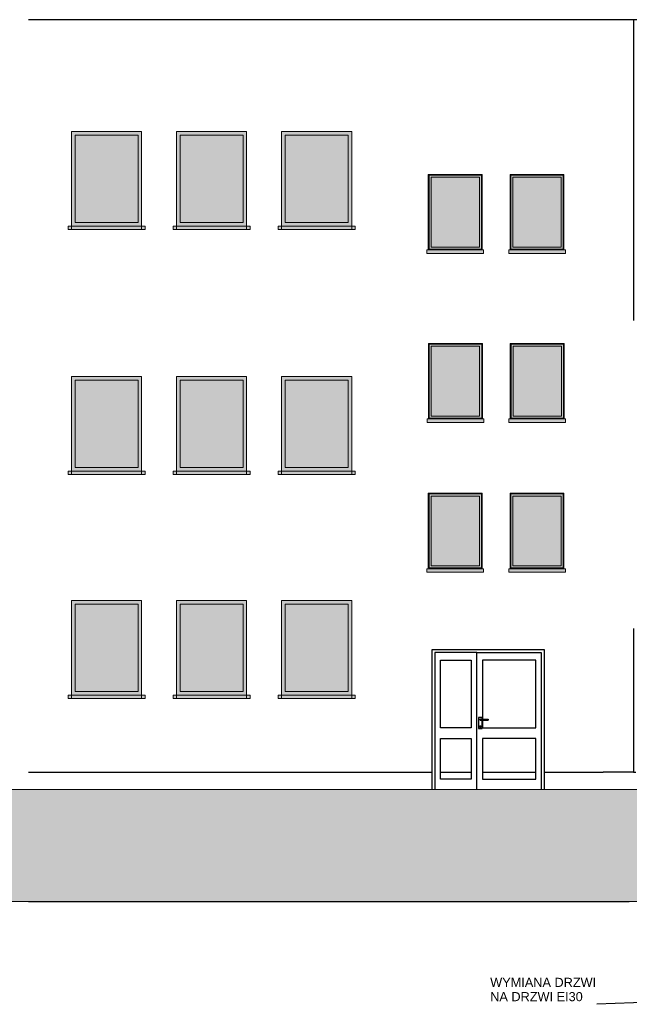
# Model space of a CAD drawing. Header units: centimetres. Extents: x -1412 to 8451, y -353 to 1224.
# Tile 9 of 24: x 758 to 1629, y -234 to 1172. Entities that reach past the tile are written whole.
import ezdxf

# ---------------------------------------------------------------- set-up
doc = ezdxf.new("R2010")
doc.units = ezdxf.units.CM
doc.header["$MEASUREMENT"] = 0
doc.linetypes.add('Wipeout_Contour', pattern=[100, 0, -100])
for name, color, linetype, lineweight in [('0_Nr_pióra__12', 7, 'Continuous', 13), ('0_Nr_pióra__21', 7, 'Continuous', 20), ('0_Nr_pióra__93', 9, 'Continuous', 20), ('131-Z Drogi_Nr_pióra__29', 7, 'Continuous', 20), ('420-K Ściany_Nr_pióra__13', 7, 'Continuous', 25), ('Drzwi Archicad_Nr_pióra__13', 7, 'Continuous', 25), ('Nowe_0_Nr_pióra__12', 7, 'Continuous', 13), ('Nowe_199-Z Wymiary i opisy_Nr_pióra__235', 5, 'Continuous', 0)]:
    doc.layers.add(name, color=color, linetype=linetype, lineweight=lineweight)
for name, color, linetype, lineweight, true_color in [('0_Nr_pióra__51', 7, 'Continuous', 20, 0xbfcbcc), ('0_Nr_pióra__92', 7, 'Continuous', 20, 0xdfdfdf), ('Nowe_0_Nr_pióra__51', 7, 'Continuous', 20, 0xbfcbcc), ('Nowe_0_Nr_pióra__92', 7, 'Continuous', 20, 0xdfdfdf)]:
    doc.layers.add(name, color=color, linetype=linetype, lineweight=lineweight, true_color=true_color)
for name, color, linetype in [('131-Z Drogi', 7, 'Continuous'), ('420-K Ściany', 7, 'Continuous'), ('Drzwi Archicad', 7, 'Continuous')]:
    doc.layers.add(name, color=color, linetype=linetype)
doc.styles.add('STYL_AUTOMATYCZNY_1', font='arial.ttf')
doc.dimstyles.new('STYL_AUTOMATYCZNY__3', dxfattribs={"dimtxt": 0.18, "dimasz": 14.592, "dimexe": 0.18, "dimexo": 0.0625, "dimgap": 0, "dimtad": 0, "dimtih": 1, "dimtoh": 1, "dimdec": 4, "dimzin": 0, "dimdsep": 46, "dimcen": 0.09, "dimadec": 0, "dimazin": 0, "dimtfac": 1, "dimtdec": 4, "dimtmove": 0, "dimatfit": 3, "dimldrblk": 'ARROWHEAD_5', "dimfxl": 0, "dimtolj": 1, "dimtzin": 0, "dimarcsym": 0})

# ---------------------------------------------------------------- blocks, each defined once
blk = doc.blocks.new('ElemPrzekroju_113_2', base_point=(4814.5, 72.5))
at = {"layer": '131-Z Drogi', "linetype": 'Continuous', "lineweight": 0, "true_color": 0x000000}
blk.add_hatch(color=18, dxfattribs=at).paths.add_polyline_path([(771.9, 72.5), (771.9, -27.5), (5051.6, -27.5), (5051.6, 72.5)])
at = {"layer": '131-Z Drogi_Nr_pióra__29', "color": 7, "linetype": 'Continuous', "lineweight": 20}
for p, q in [((5051.6, 72.5), (771.9, 72.5)), ((771.9, 72.5), (771.9, -27.5)), ((5051.6, -27.5), (771.9, -27.5))]:
    blk.add_line(p, q, dxfattribs=at)
blk = doc.blocks.new('ElemPrzekroju_200_2', base_point=(4814.5, 72.5))
at = {"layer": '420-K Ściany_Nr_pióra__13', "color": 7, "linetype": 'Continuous', "lineweight": 25}
for p, q in [((1635.1, 302.5), (1635.1, 97.5)), ((1665.8, 262.7), (1665.8, 160.5)), ((1635.1, 97.5), (1592.1, 97.5)), ((1635.1, 97.5), (1638.7, 97.5))]:
    blk.add_line(p, q, dxfattribs=at)
blk = doc.blocks.new('ElemPrzekroju_201_2', base_point=(4814.5, 72.5))
at = {"layer": '420-K Ściany_Nr_pióra__13', "color": 7, "linetype": 'Continuous', "lineweight": 25}
for p, q in [((771.3, 97.5), (1347.6, 97.5)), ((1507.6, 97.5), (1592.1, 97.5))]:
    blk.add_line(p, q, dxfattribs=at)
blk = doc.blocks.new('ElemPrzekroju_203_2', base_point=(4814.5, 72.5))
at = {"layer": '420-K Ściany_Nr_pióra__13', "color": 7, "linetype": 'Continuous', "lineweight": 25}
for p, q in [((1359.6, 97.5), (1403.6, 97.5)), ((1419.6, 97.5), (1495.6, 97.5)), ((771.3, -87.5), (1629.3, -87.5))]:
    blk.add_line(p, q, dxfattribs=at)
blk = doc.blocks.new('ElemPrzekroju_208_2', base_point=(4814.5, 72.5))
at = {"layer": '420-K Ściany_Nr_pióra__13', "color": 7, "linetype": 'Continuous', "lineweight": 25}
for p, q in [((1592.1, 1172.5), (1635.1, 1172.5)), ((1635.1, 1172.5), (1665.8, 1172.5)), ((1635.1, 1172.5), (1635.1, 742.5)), ((1665.8, 1172.5), (1665.8, 802.5))]:
    blk.add_line(p, q, dxfattribs=at)
blk = doc.blocks.new('ElemPrzekroju_209_2', base_point=(4814.5, 72.5))
at = {"layer": '420-K Ściany_Nr_pióra__13', "color": 7, "linetype": 'Continuous', "lineweight": 25}
blk.add_line((771.3, 1172.5), (1592.1, 1172.5), dxfattribs=at)
blk = doc.blocks.new('ElemPrzekroju_210_2', base_point=(4814.5, 72.5))
at = {"layer": 'Drzwi Archicad_Nr_pióra__13', "color": 7, "linetype": 'Continuous', "lineweight": 25}
for p, q in [((1347.6, 268.5), (1347.6, 272.5)), ((1347.6, 272.5), (1507.6, 272.5)), ((1347.6, 97.5), (1347.6, 268.5)), ((1351.6, 268.5), (1351.6, 257.5)), ((1411.6, 268.5), (1351.6, 268.5)), ((1411.6, 72.5), (1411.6, 268.5)), ((1411.6, 268.5), (1503.6, 268.5)), ((1503.6, 268.5), (1503.6, 257.5)), ((1507.6, 272.5), (1507.6, 268.5)), ((1507.6, 268.5), (1507.6, 97.5)), ((1351.6, 257.5), (1351.6, 87.5)), ((1359.6, 160.5), (1359.6, 257.5)), ((1359.6, 257.5), (1403.6, 257.5)), ((1403.6, 257.5), (1403.6, 160.5)), ((1419.6, 257.5), (1419.6, 173.2)), ((1495.6, 257.5), (1419.6, 257.5)), ((1495.6, 160.5), (1495.6, 257.5)), ((1503.6, 257.5), (1503.6, 87.5)), ((1419.1, 175.5), (1414.1, 175.5)), ((1414.1, 175.5), (1414.1, 160)), ((1416, 172.9), (1415.9, 172.7)), ((1415.9, 172.7), (1415.9, 172.6)), ((1415.9, 172.6), (1415.9, 172.5)), ((1415.9, 172.5), (1415.9, 172.3)), ((1415.9, 172.3), (1415.9, 172.2)), ((1415.9, 172.2), (1416, 172.1)), ((1416.1, 173), (1416, 172.9)), ((1416, 172.1), (1416.1, 172)), ((1416.2, 173), (1416.1, 173)), ((1416.1, 172), (1416.2, 171.9)), ((1416.3, 173.1), (1416.2, 173)), ((1416.3, 172.7), (1416.2, 172.6)), ((1416.2, 172.6), (1416.2, 172.5)), ((1416.2, 172.5), (1416.2, 172.3)), ((1416.2, 172.3), (1416.3, 172.2)), ((1416.2, 171.9), (1416.3, 171.8)), ((1416.4, 173.1), (1416.3, 173.1)), ((1416.4, 173), (1416.3, 172.9)), ((1416.3, 172.9), (1416.3, 172.7)), ((1416.3, 172.2), (1416.3, 172.1)), ((1416.3, 172.1), (1416.4, 172)), ((1416.3, 171.8), (1416.4, 171.8)), ((1416.6, 173.2), (1416.4, 173.1)), ((1416.5, 173), (1416.4, 173)), ((1416.4, 172), (1416.5, 171.9)), ((1416.4, 171.8), (1416.6, 171.8)), ((1416.6, 173.2), (1416.8, 173.2)), ((1416.6, 171.8), (1416.8, 171.8)), ((1416.8, 173.2), (1417.5, 173.2)), ((1416.8, 171.8), (1417.5, 171.8)), ((1417.3, 173), (1417.2, 172.9)), ((1417.2, 172.9), (1417.2, 172.7)), ((1417.2, 172.7), (1417.2, 172.6)), ((1417.2, 172.6), (1417.2, 172.5)), ((1417.2, 172.5), (1417.2, 172.3)), ((1417.2, 172.3), (1417.2, 172.2)), ((1417.2, 172.2), (1417.2, 172.1)), ((1417.2, 172.1), (1417.3, 172)), ((1417.3, 173), (1417.3, 173)), ((1417.3, 172), (1417.3, 171.9)), ((1417.5, 173.2), (1418.5, 173.2)), ((1417.5, 171.8), (1418.5, 171.8)), ((1418.5, 173.2), (1427.6, 173.2)), ((1418.5, 171.8), (1427.6, 171.8)), ((1419.1, 173.2), (1419.1, 175.5)), ((1419.1, 160), (1419.1, 171.8)), ((1419.6, 171.8), (1419.6, 160.5)), ((1427.6, 173.2), (1427.6, 173.1)), ((1427.6, 173.1), (1427.6, 173.1)), ((1427.6, 173.1), (1427.6, 173)), ((1427.6, 173), (1427.6, 173)), ((1427.6, 173), (1427.6, 172.9)), ((1427.6, 172.9), (1427.6, 172.7)), ((1427.6, 172.7), (1427.6, 172.6)), ((1427.6, 172.6), (1427.6, 172.5)), ((1427.6, 172.5), (1427.6, 172.3)), ((1427.6, 172.3), (1427.6, 172.2)), ((1427.6, 172.2), (1427.6, 172.1)), ((1427.6, 172.1), (1427.6, 172)), ((1427.6, 172), (1427.6, 171.9)), ((1427.6, 171.9), (1427.6, 171.8)), ((1427.6, 171.8), (1427.6, 171.8)), ((1427.6, 171.8), (1427.6, 171.8)), ((1403.6, 160.5), (1359.6, 160.5)), ((1414.1, 160), (1419.1, 160)), ((1416, 161.2), (1416, 163.8)), ((1416, 163.8), (1417.2, 163.8)), ((1417.2, 161.2), (1416, 161.2)), ((1417.2, 163.8), (1417.2, 161.2)), ((1419.6, 160.5), (1495.6, 160.5)), ((1359.6, 87.5), (1359.6, 145.5)), ((1359.6, 145.5), (1403.6, 145.5)), ((1403.6, 145.5), (1403.6, 87.5)), ((1419.6, 145.5), (1419.6, 87.5)), ((1495.6, 145.5), (1419.6, 145.5)), ((1495.6, 87.5), (1495.6, 145.5)), ((1347.6, 72.5), (1347.6, 97.5)), ((1351.6, 87.5), (1351.6, 72.5)), ((1403.6, 87.5), (1359.6, 87.5)), ((1419.6, 87.5), (1495.6, 87.5)), ((1503.6, 87.5), (1503.6, 72.5)), ((1507.6, 97.5), (1507.6, 72.5))]:
    blk.add_line(p, q, dxfattribs=at)
blk = doc.blocks.new('ARROWHEAD_5')
at = {"linetype": 'Continuous', "lineweight": 0}
blk.add_hatch(color=0, dxfattribs=at).paths.add_polyline_path([(-1, 0.2679), (0, 0), (-1, -0.2679)])
at = {"color": 0, "linetype": 'Continuous', "lineweight": 0}
blk.add_line((0, 0), (-1, 0), dxfattribs=at)

msp = doc.modelspace()

# ---------------------------------------------------------------- hatches: boundary and pattern name
at = {"layer": '0_Nr_pióra__51', "linetype": 'Continuous', "lineweight": 20, "true_color": 0xbfcbcc}
for points in [[(1415.2, 947.4), (1346.2, 947.4), (1346.2, 847.6), (1415.2, 847.6)], [(1532, 947.4), (1463, 947.4), (1463, 847.6), (1532, 847.6)], [(1415.4, 705.9), (1346.4, 705.9), (1346.4, 606.1), (1415.4, 606.1)], [(1532.3, 705.9), (1463.3, 705.9), (1463.3, 606.1), (1532.3, 606.1)], [(1415.2, 491.9), (1346.2, 491.9), (1346.2, 392.1), (1415.2, 392.1)], [(1532, 491.9), (1463, 491.9), (1463, 392.1), (1532, 392.1)]]:
    msp.add_hatch(color=9, dxfattribs=at).paths.add_polyline_path(points)
at = {"layer": '0_Nr_pióra__92', "linetype": 'Continuous', "lineweight": 20, "true_color": 0xdfdfdf}
for points in [[(1419.2, 951.4), (1342.2, 951.4), (1342.2, 843.6), (1419.2, 843.6)], [(1418.2, 950.4), (1343.2, 950.4), (1343.2, 844.6), (1418.2, 844.6)], [(1536, 951.4), (1459, 951.4), (1459, 843.6), (1536, 843.6)], [(1535, 950.4), (1460, 950.4), (1460, 844.6), (1535, 844.6)], [(1421.2, 843.6), (1340.2, 843.6), (1340.2, 838.6), (1421.2, 838.6)], [(1538, 843.6), (1457, 843.6), (1457, 838.6), (1538, 838.6)], [(1419.4, 709.9), (1342.4, 709.9), (1342.4, 602.1), (1419.4, 602.1)], [(1418.4, 708.9), (1343.4, 708.9), (1343.4, 603.1), (1418.4, 603.1)], [(1535.3, 708.9), (1460.3, 708.9), (1460.3, 603.1), (1535.3, 603.1)], [(1421.4, 602.1), (1340.4, 602.1), (1340.4, 597.1), (1421.4, 597.1)], [(1538.3, 602.1), (1457.3, 602.1), (1457.3, 597.1), (1538.3, 597.1)], [(1419.2, 495.9), (1342.2, 495.9), (1342.2, 388.1), (1419.2, 388.1)], [(1418.2, 494.9), (1343.2, 494.9), (1343.2, 389.1), (1418.2, 389.1)], [(1536, 495.9), (1459, 495.9), (1459, 388.1), (1536, 388.1)], [(1535, 494.9), (1460, 494.9), (1460, 389.1), (1535, 389.1)], [(1421.2, 388.1), (1340.2, 388.1), (1340.2, 383.1), (1421.2, 383.1)], [(1538, 388.1), (1457, 388.1), (1457, 383.1), (1538, 383.1)]]:
    msp.add_hatch(color=254, dxfattribs=at).paths.add_polyline_path(points)
at = {"layer": '0_Nr_pióra__93', "linetype": 'Continuous', "lineweight": 20}
msp.add_hatch(color=9, dxfattribs=at).paths.add_polyline_path([(1536.3, 709.9), (1459.3, 709.9), (1459.3, 602.1), (1536.3, 602.1)])
at = {"layer": 'Nowe_0_Nr_pióra__51', "linetype": 'Continuous', "lineweight": 20, "true_color": 0xbfcbcc}
for points in [[(927.7, 1007.5), (837.7, 1007.5), (837.7, 882.5), (927.7, 882.5)], [(1077.7, 1007.5), (987.7, 1007.5), (987.7, 882.5), (1077.7, 882.5)], [(1227.7, 1007.5), (1137.7, 1007.5), (1137.7, 882.5), (1227.7, 882.5)], [(927.7, 657.5), (837.7, 657.5), (837.7, 532.5), (927.7, 532.5)], [(1077.7, 657.5), (987.7, 657.5), (987.7, 532.5), (1077.7, 532.5)], [(1227.7, 657.5), (1137.7, 657.5), (1137.7, 532.5), (1227.7, 532.5)], [(927.7, 337.5), (837.7, 337.5), (837.7, 212.5), (927.7, 212.5)], [(1077.7, 337.5), (987.7, 337.5), (987.7, 212.5), (1077.7, 212.5)], [(1227.7, 337.5), (1137.7, 337.5), (1137.7, 212.5), (1227.7, 212.5)]]:
    msp.add_hatch(color=9, dxfattribs=at).paths.add_polyline_path(points)
at = {"layer": 'Nowe_0_Nr_pióra__92', "linetype": 'Continuous', "lineweight": 20, "true_color": 0xdfdfdf}
for points in [[(932.7, 872.5), (832.7, 872.5), (832.7, 1012.5), (932.7, 1012.5)], [(1082.7, 872.5), (982.7, 872.5), (982.7, 1012.5), (1082.7, 1012.5)], [(1232.7, 872.5), (1132.7, 872.5), (1132.7, 1012.5), (1232.7, 1012.5)], [(937.7, 872.5), (827.7, 872.5), (827.7, 877.5), (937.7, 877.5)], [(1087.7, 872.5), (977.7, 872.5), (977.7, 877.5), (1087.7, 877.5)], [(1237.7, 872.5), (1127.7, 872.5), (1127.7, 877.5), (1237.7, 877.5)], [(932.7, 522.5), (832.7, 522.5), (832.7, 662.5), (932.7, 662.5)], [(1082.7, 522.5), (982.7, 522.5), (982.7, 662.5), (1082.7, 662.5)], [(1232.7, 522.5), (1132.7, 522.5), (1132.7, 662.5), (1232.7, 662.5)], [(937.7, 522.5), (827.7, 522.5), (827.7, 527.5), (937.7, 527.5)], [(1087.7, 522.5), (977.7, 522.5), (977.7, 527.5), (1087.7, 527.5)], [(1237.7, 522.5), (1127.7, 522.5), (1127.7, 527.5), (1237.7, 527.5)], [(932.7, 202.5), (832.7, 202.5), (832.7, 342.5), (932.7, 342.5)], [(1082.7, 202.5), (982.7, 202.5), (982.7, 342.5), (1082.7, 342.5)], [(1232.7, 202.5), (1132.7, 202.5), (1132.7, 342.5), (1232.7, 342.5)], [(937.7, 202.5), (827.7, 202.5), (827.7, 207.5), (937.7, 207.5)], [(1087.7, 202.5), (977.7, 202.5), (977.7, 207.5), (1087.7, 207.5)], [(1237.7, 202.5), (1127.7, 202.5), (1127.7, 207.5), (1237.7, 207.5)]]:
    msp.add_hatch(color=254, dxfattribs=at).paths.add_polyline_path(points)

# ---------------------------------------------------------------- linework, layer by layer
at = {"layer": '0_Nr_pióra__12', "color": 7, "linetype": 'Continuous', "lineweight": 13, "flags": 128}
for points in [[(1419.2, 951.4), (1342.2, 951.4), (1342.2, 843.6), (1419.2, 843.6)], [(1418.2, 950.4), (1343.2, 950.4), (1343.2, 844.6), (1418.2, 844.6)], [(1415.2, 947.4), (1346.2, 947.4), (1346.2, 847.6), (1415.2, 847.6)], [(1536, 951.4), (1459, 951.4), (1459, 843.6), (1536, 843.6)], [(1535, 950.4), (1460, 950.4), (1460, 844.6), (1535, 844.6)], [(1532, 947.4), (1463, 947.4), (1463, 847.6), (1532, 847.6)], [(1421.2, 843.6), (1340.2, 843.6), (1340.2, 838.6), (1421.2, 838.6)], [(1538, 843.6), (1457, 843.6), (1457, 838.6), (1538, 838.6)], [(1419.4, 709.9), (1342.4, 709.9), (1342.4, 602.1), (1419.4, 602.1)], [(1418.4, 708.9), (1343.4, 708.9), (1343.4, 603.1), (1418.4, 603.1)], [(1415.4, 705.9), (1346.4, 705.9), (1346.4, 606.1), (1415.4, 606.1)], [(1536.3, 709.9), (1459.3, 709.9), (1459.3, 602.1), (1536.3, 602.1)], [(1535.3, 708.9), (1460.3, 708.9), (1460.3, 603.1), (1535.3, 603.1)], [(1532.3, 705.9), (1463.3, 705.9), (1463.3, 606.1), (1532.3, 606.1)], [(1421.4, 602.1), (1340.4, 602.1), (1340.4, 597.1), (1421.4, 597.1)], [(1538.3, 602.1), (1457.3, 602.1), (1457.3, 597.1), (1538.3, 597.1)], [(1419.2, 495.9), (1342.2, 495.9), (1342.2, 388.1), (1419.2, 388.1)], [(1418.2, 494.9), (1343.2, 494.9), (1343.2, 389.1), (1418.2, 389.1)], [(1536, 495.9), (1459, 495.9), (1459, 388.1), (1536, 388.1)], [(1535, 494.9), (1460, 494.9), (1460, 389.1), (1535, 389.1)], [(1415.2, 491.9), (1346.2, 491.9), (1346.2, 392.1), (1415.2, 392.1)], [(1532, 491.9), (1463, 491.9), (1463, 392.1), (1532, 392.1)], [(1421.2, 388.1), (1340.2, 388.1), (1340.2, 383.1), (1421.2, 383.1)], [(1538, 388.1), (1457, 388.1), (1457, 383.1), (1538, 383.1)]]:
    msp.add_lwpolyline(points, close=True, dxfattribs=at)
at = {"layer": 'Nowe_0_Nr_pióra__12', "color": 7, "linetype": 'Continuous', "lineweight": 13, "flags": 128}
for points in [[(932.7, 872.5), (832.7, 872.5), (832.7, 1012.5), (932.7, 1012.5)], [(927.7, 1007.5), (837.7, 1007.5), (837.7, 882.5), (927.7, 882.5)], [(1082.7, 872.5), (982.7, 872.5), (982.7, 1012.5), (1082.7, 1012.5)], [(1077.7, 1007.5), (987.7, 1007.5), (987.7, 882.5), (1077.7, 882.5)], [(1232.7, 872.5), (1132.7, 872.5), (1132.7, 1012.5), (1232.7, 1012.5)], [(1227.7, 1007.5), (1137.7, 1007.5), (1137.7, 882.5), (1227.7, 882.5)], [(937.7, 872.5), (827.7, 872.5), (827.7, 877.5), (937.7, 877.5)], [(1087.7, 872.5), (977.7, 872.5), (977.7, 877.5), (1087.7, 877.5)], [(1237.7, 872.5), (1127.7, 872.5), (1127.7, 877.5), (1237.7, 877.5)], [(932.7, 522.5), (832.7, 522.5), (832.7, 662.5), (932.7, 662.5)], [(1082.7, 522.5), (982.7, 522.5), (982.7, 662.5), (1082.7, 662.5)], [(1232.7, 522.5), (1132.7, 522.5), (1132.7, 662.5), (1232.7, 662.5)], [(927.7, 657.5), (837.7, 657.5), (837.7, 532.5), (927.7, 532.5)], [(1077.7, 657.5), (987.7, 657.5), (987.7, 532.5), (1077.7, 532.5)], [(1227.7, 657.5), (1137.7, 657.5), (1137.7, 532.5), (1227.7, 532.5)], [(937.7, 522.5), (827.7, 522.5), (827.7, 527.5), (937.7, 527.5)], [(1087.7, 522.5), (977.7, 522.5), (977.7, 527.5), (1087.7, 527.5)], [(1237.7, 522.5), (1127.7, 522.5), (1127.7, 527.5), (1237.7, 527.5)], [(932.7, 202.5), (832.7, 202.5), (832.7, 342.5), (932.7, 342.5)], [(1082.7, 202.5), (982.7, 202.5), (982.7, 342.5), (1082.7, 342.5)], [(1232.7, 202.5), (1132.7, 202.5), (1132.7, 342.5), (1232.7, 342.5)], [(927.7, 337.5), (837.7, 337.5), (837.7, 212.5), (927.7, 212.5)], [(1077.7, 337.5), (987.7, 337.5), (987.7, 212.5), (1077.7, 212.5)], [(1227.7, 337.5), (1137.7, 337.5), (1137.7, 212.5), (1227.7, 212.5)], [(937.7, 202.5), (827.7, 202.5), (827.7, 207.5), (937.7, 207.5)], [(1087.7, 202.5), (977.7, 202.5), (977.7, 207.5), (1087.7, 207.5)], [(1237.7, 202.5), (1127.7, 202.5), (1127.7, 207.5), (1237.7, 207.5)]]:
    msp.add_lwpolyline(points, close=True, dxfattribs=at)

# ---------------------------------------------------------------- block references
at = {"layer": '131-Z Drogi', "lineweight": 0}
msp.add_blockref('ElemPrzekroju_113_2', (4814.5, 72.5), dxfattribs=at)
at = {"layer": '420-K Ściany', "lineweight": 0}
for name in ['ElemPrzekroju_209_2', 'ElemPrzekroju_208_2', 'ElemPrzekroju_200_2', 'ElemPrzekroju_201_2', 'ElemPrzekroju_203_2']:
    msp.add_blockref(name, (4814.5, 72.5), dxfattribs=at)
at = {"layer": 'Drzwi Archicad', "lineweight": 0}
msp.add_blockref('ElemPrzekroju_210_2', (4814.5, 72.5), dxfattribs=at)

# ---------------------------------------------------------------- texts
at = {"layer": 'Nowe_199-Z Wymiary i opisy_Nr_pióra__235', "color": 5, "linetype": 'Continuous', "lineweight": 0, "insert": (1430.6, -230), "char_height": 13, "attachment_point": 7, "line_spacing_factor": 0.940831, "style": 'STYL_AUTOMATYCZNY_1'}
msp.add_mtext('\\A1;{\\pql;\\fArial|b0|i0|c238|p0;\\W1.000000;WYMIANA DRZWI \\P\\pql;\\fArial|b0|i0|c238|p0;\\W1.000000;NA DRZWI EI\\fArial|b0|i0|c238|p0;\\W1.000000;3\\fArial|b0|i0|c238|p0;\\W1.000000;0}', dxfattribs=at)

# ---------------------------------------------------------------- next in the draw order: wipeouts: each hides what was drawn before it
at = {"color": 254, "linetype": 'Wipeout_Contour', "lineweight": 0, "ltscale": 11560.3456}
msp.add_wipeout([(5061.4, 72.5), (713.6, 72.5), (713.6, -87.5), (5061.4, -87.5)], dxfattribs=at)

# ---------------------------------------------------------------- next in the draw order: hatches: boundary and pattern name
at = {"layer": '0_Nr_pióra__12', "linetype": 'Continuous', "lineweight": 13}
h = msp.add_hatch(dxfattribs=at)
h.set_pattern_fill('Grunt_0002', style=0, pattern_type=2)
h.set_pattern_definition([(45, (4814.547, 72.462), (-27.57716, 27.57716), []), (45, (4805.355, 81.655), (-55.1543, 55.1543), []), (45, (4796.16, 90.85), (-55.1543, 55.1543), []), (135, (4786.97, 100.04), (9.192388, 9.192388), [39, -39])])
h.paths.add_polyline_path([(5061.4, 72.5), (713.6, 72.5), (713.6, -87.5), (5061.4, -87.5)])

# ---------------------------------------------------------------- next in the draw order: linework, layer by layer
at = {"layer": '0_Nr_pióra__21', "color": 7, "linetype": 'Continuous', "lineweight": 20, "flags": 128}
msp.add_lwpolyline([(5061.4, 72.5), (713.6, 72.5), (713.6, -87.5), (5061.4, -87.5)], close=True, dxfattribs=at)

# ---------------------------------------------------------------- next in the draw order: leaders
at = {"layer": 'Nowe_199-Z Wymiary i opisy_Nr_pióra__235', "color": 5, "linetype": 'Continuous', "lineweight": 0, "annotation_type": 0, "has_hookline": 1, "hookline_direction": 1, "text_width": 149.4}
msp.add_leader([(1688, 87.5), (1688, -230), (1583.1, -234.3)], dimstyle='STYL_AUTOMATYCZNY__3', dxfattribs=at)

doc.saveas('drawing.dxf')
